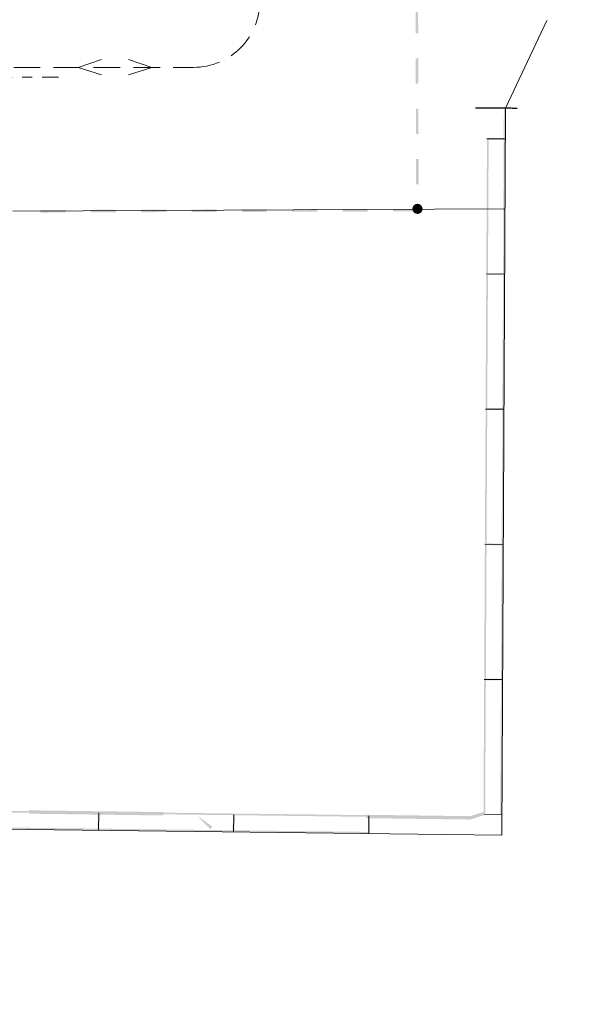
# Model space of a CAD drawing. Header units: millimetres. Extents: x 0 to 594, y 0 to 420.
# Tile 4 of 21: x 296 to 379, y 0 to 148. Entities that reach past the tile are written whole.
import ezdxf

# ---------------------------------------------------------------- set-up
doc = ezdxf.new("R2010")
doc.units = ezdxf.units.MM
for name, pattern in [('K5LT32769', [0]), ('K5LT_AXLED', [11.52625, 7.02625, -1.5, 1.5, -1.5]), ('K5LT_DASHED', [6, 4, -2]), ('K5LT_THIN', [0])]:
    doc.linetypes.add(name, pattern=pattern)
doc.layers.add('Системный слой', color=7, linetype='Continuous')
doc.layers.add('съемка', color=7, linetype='Continuous')

# ---------------------------------------------------------------- blocks, each defined once
blk = doc.blocks.new('U106')
at = {"layer": 'Системный слой', "linetype": 'K5LT_THIN', "lineweight": 18}
for q in [(312.49, 142.05), (312.49, 139.76)]:
    blk.add_line((315.99, 140.88), q, dxfattribs=at)
blk = doc.blocks.new('U129')
at = {"layer": 'Системный слой', "linetype": 'K5LT_THIN', "lineweight": 18}
for q in [(308.45, 142.05), (308.45, 139.76)]:
    blk.add_line((304.94, 140.88), q, dxfattribs=at)
blk = doc.blocks.new('U141')
at = {"layer": 'съемка'}
blk.add_hatch(color=256, dxfattribs=at).paths.add_polyline_path([(356.72, 119.58), (356.72, 119.66), (356.71, 119.73), (356.69, 119.81), (356.67, 119.88), (356.64, 119.95), (356.6, 120.02), (356.55, 120.08), (356.5, 120.14), (356.44, 120.19), (356.38, 120.24), (356.31, 120.28), (356.24, 120.31), (356.17, 120.33), (356.09, 120.35), (356.01, 120.36), (355.93, 120.36), (355.86, 120.35), (355.78, 120.34), (355.71, 120.32), (355.63, 120.28), (355.57, 120.25), (355.5, 120.2), (355.44, 120.15), (355.39, 120.1), (355.34, 120.03), (355.3, 119.97), (355.27, 119.9), (355.24, 119.82), (355.22, 119.75), (355.21, 119.67), (355.21, 119.63), (355.21, 119.55), (355.22, 119.47), (355.24, 119.4), (355.26, 119.32), (355.29, 119.25), (355.33, 119.19), (355.38, 119.12), (355.43, 119.07), (355.49, 119.01), (355.55, 118.97), (355.62, 118.93), (355.69, 118.9), (355.76, 118.87), (355.84, 118.86), (355.92, 118.85), (356, 118.85), (356.07, 118.85), (356.15, 118.87), (356.22, 118.89), (356.3, 118.92), (356.36, 118.96), (356.43, 119), (356.49, 119.05), (356.54, 119.11), (356.59, 119.17), (356.63, 119.24), (356.66, 119.31), (356.69, 119.38), (356.71, 119.46), (356.72, 119.53)])
blk = doc.blocks.new('U191')
at = {"layer": 'съемка', "linetype": 'K5LT32769', "const_width": 0.2}
blk.add_lwpolyline([(364.66, 134.76), (370.98, 134.74)], dxfattribs=at)

msp = doc.modelspace()

# ---------------------------------------------------------------- hatches: boundary and pattern name
at = {"layer": 'съемка'}
for points in [[(356.060069, 149.805543), (355.681412, 149.804325), (355.693255, 146.017861), (356.071861, 146.019031)], [(356.083702, 142.232565), (355.705044, 142.231346), (355.716838, 138.444884), (356.095493, 138.446052)], [(369.208076, 134.747604), (368.995095, 134.748257), (368.955639, 134.748355), (368.942926, 130.532183), (368.942936, 130.53097), (368.942947, 130.529758), (368.941472, 130.241828), (369.193938, 130.24052), (369.195413, 130.528448), (369.195411, 130.529913), (369.195411, 130.531428)], [(356.107335, 134.659586), (355.728677, 134.658367), (355.740467, 130.871902), (356.119126, 130.873073)], [(366.416494, 130.128571), (366.377108, 122.482513), (366.339945, 115.2732), (366.312432, 109.934104), (366.564903, 109.932845), (366.592413, 115.27194), (366.629575, 122.481206), (366.668306, 130.001029), (368.94016, 129.989311), (368.901379, 122.46949), (368.864217, 115.260224), (368.836704, 109.921129), (369.089171, 109.919819), (369.116684, 115.258917), (369.153845, 122.46818), (369.193283, 130.114286), (369.067049, 130.114941), (369.067704, 130.241175), (366.543381, 130.25415), (366.542729, 130.127918)], [(356.130965, 127.086557), (355.752309, 127.085388), (355.7641, 123.298924), (356.142756, 123.300092)], [(303.049509, 119.441803), (299.262992, 119.429964), (299.264213, 119.051357), (303.050677, 119.063147)], [(310.622488, 119.465436), (306.836021, 119.453595), (306.837194, 119.074989), (310.623656, 119.08678)], [(318.195466, 119.489068), (314.409003, 119.477227), (314.410171, 119.098571), (318.196635, 119.110412)], [(325.768445, 119.512701), (321.981982, 119.50086), (321.98315, 119.122204), (325.769614, 119.134045)], [(333.341424, 119.536334), (329.55496, 119.524492), (329.556129, 119.145834), (333.342645, 119.157676)], [(340.914405, 119.559966), (337.127939, 119.548122), (337.129108, 119.169466), (340.915624, 119.181308)], [(348.487384, 119.583599), (344.700918, 119.571755), (344.702086, 119.193099), (348.488603, 119.204941)], [(352.273897, 119.595388), (352.275065, 119.216732), (355.966147, 119.228256), (356.15545, 119.228841), (356.154866, 119.418195), (356.154598, 119.513578), (355.965245, 119.512994), (355.964978, 119.606912)], [(366.311777, 109.80787), (366.272341, 102.161814), (366.235181, 94.952548), (366.207668, 89.613453), (366.460135, 89.612146), (366.487648, 94.951241), (366.52481, 102.160504), (366.563593, 109.680378), (368.835394, 109.668662), (368.796663, 102.148837), (368.759502, 94.939523), (368.731989, 89.600425), (368.984456, 89.599118), (369.011969, 94.938213), (369.049132, 102.147529), (369.088518, 109.793587), (368.962284, 109.794239), (368.962939, 109.920474), (366.438668, 109.9335), (366.438013, 109.807265)], [(366.207013, 89.487221), (366.167628, 81.841164), (366.130464, 74.631848), (366.102951, 69.292752), (366.35542, 69.291442), (366.38293, 74.630538), (366.420094, 81.839854), (366.458825, 89.359677), (368.730679, 89.347959), (368.691948, 81.828136), (368.654785, 74.61882), (368.627272, 69.279724), (368.87974, 69.278465), (368.907251, 74.617512), (368.944415, 81.826826), (368.983801, 89.472883), (368.857566, 89.473538), (368.858221, 89.599773), (366.3339, 89.612798), (366.333248, 89.486566)], [(366.102296, 69.166518), (366.06291, 61.52046), (366.025749, 54.311147), (365.998236, 48.972049), (366.250704, 48.970792), (366.278216, 54.309837), (366.315379, 61.519153), (366.35411, 69.038976), (368.625965, 69.027258), (368.587181, 61.507434), (368.550021, 54.298171), (368.522508, 48.959076), (368.774975, 48.957766), (368.802488, 54.296861), (368.83965, 61.506127), (368.879088, 69.152233), (368.752852, 69.152837), (368.753507, 69.279069), (366.229186, 69.292097), (366.228531, 69.165863)], [(365.997581, 48.845817), (365.958145, 41.199761), (365.920983, 33.990495), (365.89347, 28.6514), (366.145939, 28.65009), (366.17345, 33.989188), (366.210611, 41.198451), (366.249393, 48.718272), (368.521198, 48.706607), (368.482466, 41.186733), (368.445304, 33.977468), (368.417791, 28.638372), (368.670258, 28.637065), (368.697771, 33.97616), (368.734934, 41.185474), (368.77432, 48.831531), (368.648085, 48.832186), (368.64874, 48.958421), (366.124468, 48.971394), (366.123816, 48.845162)], [(300.377793, 29.026648), (293.168938, 29.114217), (287.830173, 29.179054), (287.827095, 28.926596), (293.165863, 28.861756), (300.374716, 28.77419), (307.894107, 28.682827), (307.866481, 26.411149), (300.347138, 26.502458), (293.138235, 26.590029), (287.799469, 26.654916), (287.796444, 26.402456), (293.135208, 26.337569), (300.344063, 26.249999), (307.989658, 26.157124), (307.991172, 26.28338), (308.117424, 26.281815), (308.14808, 28.806005), (308.021823, 28.80752), (308.023388, 28.933775)], [(317.739236, 28.898169), (307.642765, 29.031802), (297.546293, 29.165434), (297.539636, 28.660627), (307.636108, 28.526995), (317.732577, 28.393312)], [(320.697213, 28.779805), (313.488358, 28.867374), (308.149593, 28.932211), (308.146565, 28.679749), (313.485331, 28.614912), (320.694186, 28.527342), (328.213524, 28.435984), (328.185948, 26.164302), (320.666507, 26.255616), (313.457704, 26.343234), (308.118939, 26.408072), (308.115861, 26.155613), (313.454629, 26.090773), (320.663481, 26.003207), (328.309127, 25.910329), (328.31064, 26.036535), (328.436894, 26.03497), (328.46755, 28.559161), (328.341294, 28.560675), (328.342859, 28.68693)], [(322.781778, 28.400434), (324.774367, 26.354472), (325.136028, 26.706677), (324.782387, 26.961108)], [(341.016681, 28.53296), (333.807828, 28.620527), (328.46906, 28.685367), (328.465985, 28.432906), (333.804751, 28.368069), (341.013605, 28.280499), (348.532994, 28.189139), (348.505418, 25.917457), (340.986029, 26.00882), (333.777174, 26.09639), (328.438409, 26.161227), (328.435331, 25.908766), (333.774097, 25.843929), (340.982952, 25.756359), (348.628547, 25.663486), (348.63011, 25.789691), (348.756313, 25.788178), (348.786967, 28.312318), (348.660764, 28.31383), (348.662276, 28.440084)], [(363.968553, 27.794061), (366.078481, 28.460869), (365.960881, 28.833028), (365.926323, 28.942261), (363.855188, 28.2877), (358.303635, 28.361201), (348.207163, 28.494833), (348.200506, 27.990027), (358.296978, 27.856394), (363.88917, 27.782353)]]:
    msp.add_hatch(color=256, dxfattribs=at).paths.add_polyline_path(points)

# ---------------------------------------------------------------- linework, layer by layer
at = {"layer": 'Системный слой', "linetype": 'K5LT_THIN', "lineweight": 18}
for p, q in [((375.40292, 147.929918), (369.208076, 134.74866)), ((369.208076, 134.74866), (366.431321, 134.76274)), ((368.65369, 25.421256), (369.208076, 134.74866)), ((369.193283, 130.115341), (366.416493, 130.129422)), ((369.088518, 119.607968), (295.13262, 119.260015)), ((369.088518, 109.794642), (366.311776, 109.808723)), ((368.983801, 89.473939), (366.207012, 89.48802)), ((368.879088, 69.153288), (366.102295, 69.167369)), ((368.77432, 48.832587), (365.99758, 48.846667)), ((111.290049, 28.530223), (368.65369, 25.421256)), ((307.989658, 26.158179), (308.021674, 28.808577)), ((328.309127, 25.911385), (328.341143, 28.561733)), ((348.628547, 25.664542), (348.660563, 28.314888)), ((368.669605, 28.511886), (366.019048, 28.525326))]:
    msp.add_line(p, q, dxfattribs=at)
at = {"layer": 'Системный слой', "linetype": 'K5LT_DASHED', "lineweight": 18}
msp.add_line((109.242287, 140.879464), (322.277984, 140.879464), dxfattribs=at)
at = {"layer": 'Системный слой', "linetype": 'K5LT_AXLED', "lineweight": 18}
msp.add_line((126.608705, 139.145099), (301.960449, 139.388069), dxfattribs=at)
at = {"layer": 'Системный слой', "linetype": 'K5LT_DASHED', "lineweight": 18}
msp.add_arc((322.277984, 150.879464), 10, 270, 0, dxfattribs=at)

# ---------------------------------------------------------------- block references
at = {"layer": 'Системный слой'}
for name in ['U129', 'U106']:
    msp.add_blockref(name, (0, 0), dxfattribs=at)
at = {"layer": 'съемка'}
for name in ['U191', 'U141']:
    msp.add_blockref(name, (0, 0), dxfattribs=at)

doc.saveas('drawing.dxf')
